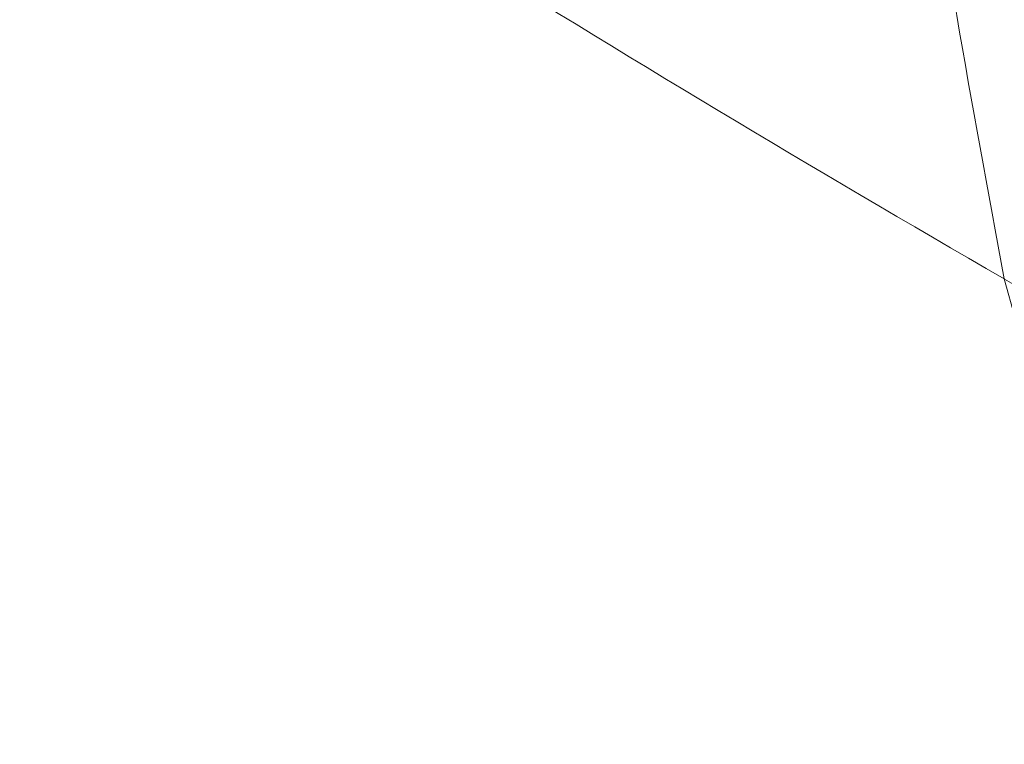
# Model space of a CAD drawing. Header units: millimetres. Extents: x 8 to 587, y 12 to 540.
# Tile 114 of 256: x 521.553 to 522.003, y 140.596 to 140.927. Entities that reach past the tile are written whole.
import ezdxf

# ---------------------------------------------------------------- set-up
doc = ezdxf.new("R2010")
doc.units = ezdxf.units.MM

msp = doc.modelspace()

# ---------------------------------------------------------------- linework, layer by layer
at = {"color": 252, "linetype": 'Continuous', "lineweight": 0}
msp.add_line((522.0028, 140.80848), (522.52008, 138.93607), dxfattribs=at)
for points, knots in [([(522.0028, 140.80848), (522.00279, 140.80849), (521.91549, 140.85889), (521.74192, 140.96303), (521.47536, 141.13521), (521.20314, 141.32468), (520.92546, 141.53314), (520.65195, 141.75408), (520.38149, 141.98875), (520.15959, 142.19534), (519.98377, 142.36784), (519.83509, 142.51886), (519.67048, 142.69313), (519.51632, 142.86441), (519.36283, 143.04151), (519.21009, 143.22461), (519.03435, 143.44575), (518.8617, 143.67378), (518.6918, 143.90927), (518.52496, 144.15194), (518.36103, 144.40213), (518.20049, 144.65917), (518.05001, 144.91183), (517.90937, 145.15862), (517.7955, 145.36676), (517.70081, 145.54551), (517.62421, 145.69363), (517.54879, 145.843), (517.4785, 145.9855), (517.41325, 146.12067), (517.35276, 146.24842), (517.29318, 146.37667), (517.2315, 146.51196), (517.16797, 146.65413), (517.10268, 146.80337), (517.03866, 146.95277), (516.97589, 147.1023), (516.91459, 147.25128), (516.85468, 147.39984), (516.79633, 147.5474), (516.74313, 147.68464), (516.69493, 147.8112), (516.65131, 147.92756), (516.60902, 148.04223), (516.56804, 148.15514), (516.52859, 148.26568), (516.49062, 148.37393), (516.45427, 148.47944), (516.41737, 148.58868), (516.3803, 148.70078), (516.35659, 148.77504), (516.34473, 148.81222)], [0, 0, 0, 0, 0.000005, 0.033424, 0.066871, 0.104076, 0.141321, 0.178823, 0.216369, 0.254536, 0.273645, 0.292755, 0.319868, 0.347001, 0.362636, 0.390427, 0.418244, 0.4462, 0.474188, 0.502413, 0.530677, 0.559112, 0.587596, 0.612547, 0.637541, 0.652651, 0.66776, 0.682919, 0.698078, 0.710819, 0.72356, 0.73634, 0.74912, 0.763884, 0.778667, 0.793566, 0.808465, 0.823458, 0.838451, 0.853585, 0.868751, 0.881141, 0.89355, 0.906071, 0.918591, 0.931199, 0.943807, 0.956541, 0.969299, 0.984627, 1, 1, 1, 1]), ([(528.21569, 141.95942), (528.2288, 141.91906), (528.25504, 141.83832), (528.28164, 141.71851), (528.299, 141.59941), (528.3059, 141.48155), (528.30267, 141.36535), (528.28866, 141.24509), (528.26177, 141.12179), (528.22044, 140.99661), (528.16696, 140.87656), (528.10219, 140.76217), (528.03097, 140.65981), (527.95588, 140.56854), (527.87911, 140.48724), (527.78581, 140.40048), (527.6736, 140.31051), (527.53541, 140.21641), (527.38246, 140.12846), (527.21232, 140.04655), (527.03076, 139.97401), (526.83853, 139.91125), (526.63852, 139.85892), (526.43207, 139.81702), (526.21924, 139.78527), (526.0016, 139.76366), (525.7795, 139.75198), (525.54749, 139.75), (525.30114, 139.75867), (525.04112, 139.77946), (524.76981, 139.81312), (524.49258, 139.85967), (524.20882, 139.91976), (523.92431, 139.99233), (523.6428, 140.07623), (523.36592, 140.17038), (523.098, 140.27253), (522.85126, 140.37661), (522.62537, 140.48014), (522.41608, 140.58304), (522.2084, 140.69217), (522.07115, 140.76902), (522.00282, 140.80847), (522.0028, 140.80848)], [0, 0, 0, 0, 0.016594, 0.033201, 0.049795, 0.066703, 0.083625, 0.100534, 0.1205, 0.140515, 0.160557, 0.180588, 0.200566, 0.217226, 0.233894, 0.250556, 0.273607, 0.29666, 0.322348, 0.348038, 0.374889, 0.401906, 0.428925, 0.456258, 0.483592, 0.511217, 0.538842, 0.566594, 0.596885, 0.628919, 0.660953, 0.694852, 0.728751, 0.763089, 0.797427, 0.830596, 0.863766, 0.895471, 0.921575, 0.947705, 0.973836, 0.999995, 1, 1, 1, 1])]:
    msp.add_open_spline(points, degree=3, knots=knots, dxfattribs=at)
msp.add_open_spline([(522.0028, 140.80848), (521.97311, 140.96827), (521.91372, 141.28786), (522.00421, 141.68508), (522.04945, 141.8837)], degree=3, dxfattribs=at)

doc.saveas('drawing.dxf')
